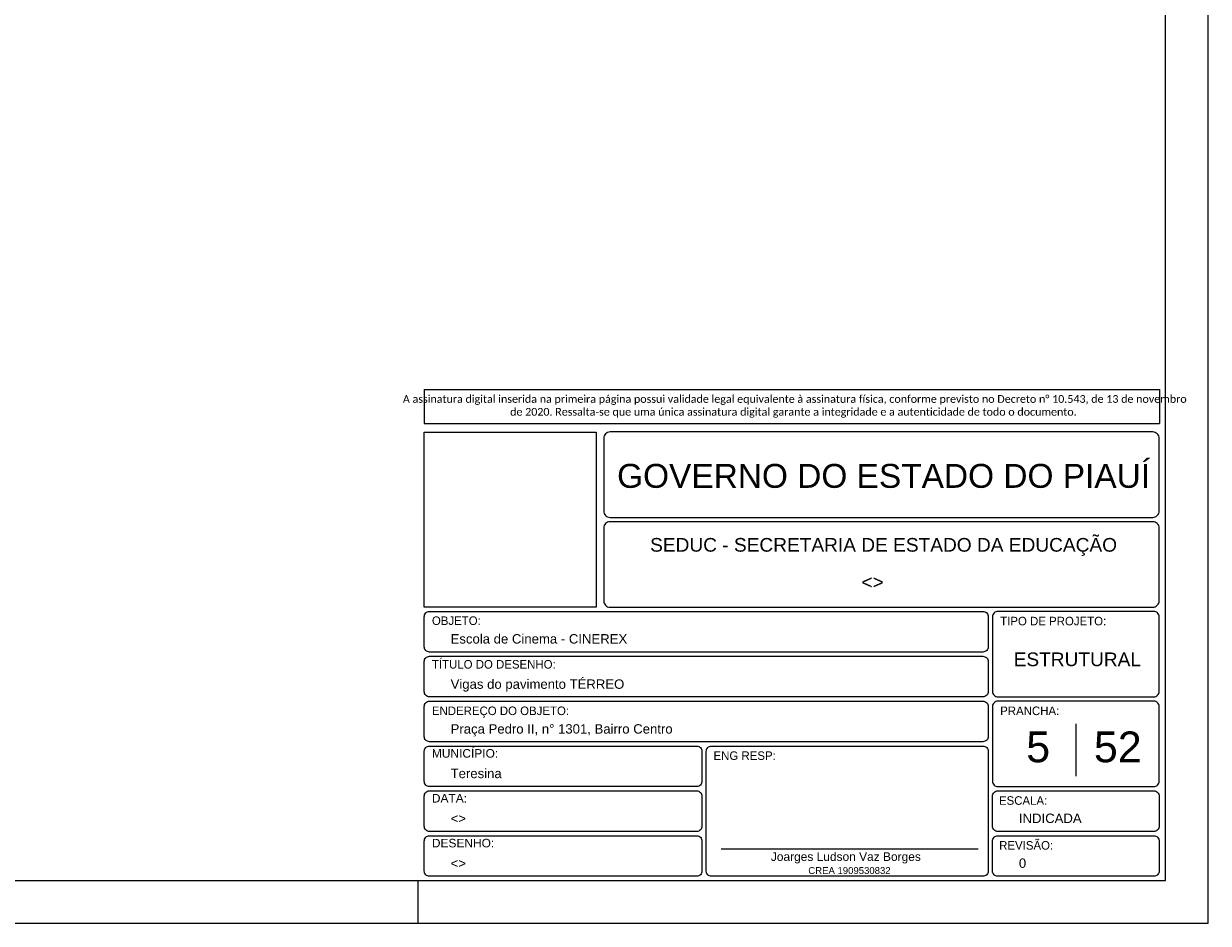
# Model space of a CAD drawing. Header units: millimetres. Extents: x 0 to 119, y 0 to 84.
# Tile 24 of 31: x 91 to 119, y 0 to 21. Entities that reach past the tile are written whole.
import ezdxf

# ---------------------------------------------------------------- set-up
doc = ezdxf.new("R2010")
doc.units = ezdxf.units.MM
doc.header["$MEASUREMENT"] = 0
doc.linetypes.add('NULL', pattern=[0])
doc.layers.get('0').update_dxf_attribs({"lineweight": 18})
doc.layers.add('Nível 1', color=7, linetype='Continuous', lineweight=0)
doc.layers.add('Textos', color=7, linetype='Continuous', lineweight=9)
for name, color, linetype in [('Pena 01', 1, 'Continuous'), ('SEDUC_MARF', 1, 'Continuous'), ('SEDUC_MARGG', 7, 'Continuous'), ('SEDUC_TXT01', 1, 'Continuous'), ('SEDUC_TXT02', 2, 'Continuous'), ('SEDUC_TXT05', 5, 'Continuous')]:
    doc.layers.add(name, color=color, linetype=linetype)
doc.styles.add('Arial', font='txt')
doc.styles.add('Calibri', font='txt')
doc.styles.add('TwCenMT', font='txt')

msp = doc.modelspace()

# ---------------------------------------------------------------- linework, layer by layer
msp.add_line((107.4964, 1.7423), (113.5173, 1.7423))
at = {"layer": 'Nível 1'}
msp.add_line((115.8, 4.6717), (115.8, 3.4409), dxfattribs=at)
at = {"layer": 'Pena 01'}
for p, q in [((100.55, 12.4952), (117.7575, 12.4952)), ((100.55, 12.4952), (100.55, 11.6972)), ((117.7575, 12.4952), (117.7575, 11.6972)), ((100.55, 11.6972), (117.7575, 11.6972))]:
    msp.add_line(p, q, dxfattribs=at)
at = {"layer": 'SEDUC_MARF'}
msp.add_line((100.4015, 1), (100.4015, 0), dxfattribs=at)
for points in [[(118.9, 84.1), (0, 84.1), (0, 0), (118.9, 0)], [(100.55, 11.4972), (104.5747, 11.4972), (104.5747, 7.4), (100.55, 7.4)]]:
    msp.add_lwpolyline(points, close=True, dxfattribs=at)
for points in [[(104.9, 9.5), (117.6, 9.5, 0.4142136), (117.75, 9.65), (117.75, 9.65), (117.75, 11.35, 0.4142136), (117.6, 11.5), (117.6, 11.5), (104.9, 11.5, 0.4142136), (104.75, 11.35), (104.75, 11.35), (104.75, 9.65, 0.4142136), (104.9, 9.5), (104.9, 9.5)], [(104.9, 7.4), (117.6, 7.4, 0.4142136), (117.75, 7.55), (117.75, 7.55), (117.75, 9.25, 0.4142136), (117.6, 9.4), (117.6, 9.4), (104.9, 9.4, 0.4142136), (104.75, 9.25), (104.75, 9.25), (104.75, 7.55, 0.4142136), (104.9, 7.4), (104.9, 7.4)], [(100.675, 7.3), (113.625, 7.3, -0.4142136), (113.75, 7.175), (113.75, 7.175), (113.75, 6.475, -0.4142136), (113.625, 6.35), (113.625, 6.35), (100.675, 6.35, -0.4142136), (100.55, 6.475), (100.55, 6.475), (100.55, 7.175, -0.4142136), (100.675, 7.3), (100.675, 7.3)], [(113.975, 5.3), (117.625, 5.3, 0.4142136), (117.75, 5.425), (117.75, 5.425), (117.75, 7.175, 0.4142136), (117.625, 7.3), (117.625, 7.3), (113.975, 7.3, 0.4142136), (113.85, 7.175), (113.85, 7.175), (113.85, 5.425, 0.4142136), (113.975, 5.3), (113.975, 5.3)], [(100.675, 6.25), (113.625, 6.25, -0.4142136), (113.75, 6.125), (113.75, 6.125), (113.75, 5.425, -0.4142136), (113.625, 5.3), (113.625, 5.3), (100.675, 5.3, -0.4142136), (100.55, 5.425), (100.55, 5.425), (100.55, 6.125, -0.4142136), (100.675, 6.25), (100.675, 6.25)], [(100.675, 5.2), (113.625, 5.2, -0.4142136), (113.75, 5.075), (113.75, 5.075), (113.75, 4.375, -0.4142136), (113.625, 4.25), (113.625, 4.25), (100.675, 4.25, -0.4142136), (100.55, 4.375), (100.55, 4.375), (100.55, 5.075, -0.4142136), (100.675, 5.2), (100.675, 5.2)], [(113.975, 3.2), (117.625, 3.2, 0.4142136), (117.75, 3.325), (117.75, 3.325), (117.75, 5.075, 0.4142136), (117.625, 5.2), (117.625, 5.2), (113.975, 5.2, 0.4142136), (113.85, 5.075), (113.85, 5.075), (113.85, 3.325, 0.4142136), (113.975, 3.2), (113.975, 3.2)], [(100.675, 4.15), (106.925, 4.15, -0.4142136), (107.05, 4.025), (107.05, 4.025), (107.05, 3.325, -0.4142136), (106.925, 3.2), (106.925, 3.2), (100.675, 3.2, -0.4142136), (100.55, 3.325), (100.55, 3.325), (100.55, 4.025, -0.4142136), (100.675, 4.15), (100.675, 4.15)], [(107.275, 4.15), (113.625, 4.15, -0.4142136), (113.75, 4.025), (113.75, 4.025), (113.75, 1.225, -0.4142136), (113.625, 1.1), (113.625, 1.1), (107.275, 1.1, -0.4142136), (107.15, 1.225), (107.15, 1.225), (107.15, 4.025, -0.4142136), (107.275, 4.15), (107.275, 4.15)], [(100.675, 3.1), (106.925, 3.1, -0.4142136), (107.05, 2.975), (107.05, 2.975), (107.05, 2.275, -0.4142136), (106.925, 2.15), (106.925, 2.15), (100.675, 2.15, -0.4142136), (100.55, 2.275), (100.55, 2.275), (100.55, 2.975, -0.4142136), (100.675, 3.1), (100.675, 3.1)], [(113.975, 3.1), (117.625, 3.1, -0.4142136), (117.75, 2.975), (117.75, 2.975), (117.75, 2.275, -0.4142136), (117.625, 2.15), (117.625, 2.15), (113.975, 2.15, -0.4142136), (113.85, 2.275), (113.85, 2.275), (113.85, 2.975, -0.4142136), (113.975, 3.1), (113.975, 3.1)], [(100.675, 2.05), (106.925, 2.05, -0.4142136), (107.05, 1.925), (107.05, 1.925), (107.05, 1.225, -0.4142136), (106.925, 1.1), (106.925, 1.1), (100.675, 1.1, -0.4142136), (100.55, 1.225), (100.55, 1.225), (100.55, 1.925, -0.4142136), (100.675, 2.05), (100.675, 2.05)], [(113.975, 2.05), (117.625, 2.05, -0.4142136), (117.75, 1.925), (117.75, 1.925), (117.75, 1.225, -0.4142136), (117.625, 1.1), (117.625, 1.1), (113.975, 1.1, -0.4142136), (113.85, 1.225), (113.85, 1.225), (113.85, 1.925, -0.4142136), (113.975, 2.05), (113.975, 2.05)]]:
    msp.add_lwpolyline(points, format="xyb", dxfattribs=at)
at = {"layer": 'SEDUC_MARGG'}
msp.add_lwpolyline([(2.5, 1), (117.9, 1), (117.9, 83.1), (2.5, 83.1), (2.5, 1)], dxfattribs=at)

# ---------------------------------------------------------------- texts
at = {"layer": 'Pena 01', "color": 3, "linetype": 'NULL', "insert": (109.1898, 12.0983), "char_height": 0.1803712, "width": 18.645941, "attachment_point": 5, "style": 'Calibri'}
msp.add_mtext(' A assinatura digital inserida na primeira página possui validade legal equivalente à assinatura física, conforme previsto no Decreto n%%d 10.543, de 13 de novembro de 2020. Ressalta-se que uma única assinatura digital garante a integridade e a autenticidade de todo o documento.', dxfattribs=at)
at = {"layer": 'SEDUC_TXT01', "linetype": 'NULL', "char_height": 0.2, "width": 17.8054, "attachment_point": 1}
for s, insert, style in [('OBJETO:', (100.7294, 7.1834), 'TwCenMT'), ('TIPO DE PROJETO:', (114.0294, 7.1739), 'TwCenMT'), ('TÍTULO DO DESENHO:', (100.7294, 6.1626), 'TwCenMT'), ('ENDEREÇO DO OBJETO:', (100.7294, 5.0739), 'TwCenMT'), ('PRANCHA:', (114.0294, 5.0739), 'TwCenMT'), ('MUNICÍPIO:', (100.7288, 4.0771), 'Arial'), ('ENG RESP:', (107.3208, 4.0239), 'TwCenMT'), ('DATA:', (100.7288, 3.0271), 'Arial'), ('ESCALA:', (114.0004, 2.9739), 'TwCenMT'), ('DESENHO:', (100.7288, 1.9771), 'Arial'), ('REVISÃO:', (114.0054, 1.9239), 'TwCenMT')]:
    msp.add_mtext(s, dxfattribs=dict(at, insert=insert, style=style))
at = {"layer": 'SEDUC_TXT02', "linetype": 'NULL', "attachment_point": 8, "line_spacing_factor": 0.9, "style": 'Arial'}
for s, insert, char_height, width in [('SEDUC - SECRETARIA DE ESTADO DA EDUCAÇÃO ', (111.3, 8.6), 0.32, 21.758945), ('Joarges Ludson Vaz Borges', (110.4173, 1.4), 0.2, 7.035547), ('CREA 1909530832', (110.5015, 1.1528), 0.16, 3.791777)]:
    msp.add_mtext(s, dxfattribs=dict(at, insert=insert, char_height=char_height, width=width))
at = {"layer": 'SEDUC_TXT05', "linetype": 'NULL', "insert": (111.3, 10.1848), "char_height": 0.56, "width": 24.876973, "attachment_point": 8, "line_spacing_factor": 0.9, "style": 'Arial'}
msp.add_mtext('GOVERNO DO ESTADO DO PIAUÍ', dxfattribs=at)
at = {"layer": 'Textos', "linetype": 'NULL', "line_spacing_factor": 0.9, "style": 'Arial'}
for s, insert, char_height, width, attachment_point in [('<>', (111.0425, 7.8271), 0.32, 1.067813, 8), ('Escola de Cinema - CINEREX', (101.1671, 6.545), 0.22, 8.109531, 7), ('ESTRUTURAL', (115.8344, 6.0142), 0.32, 5.907383, 8), ('Vigas do pavimento TÉRREO', (101.1671, 5.4224), 0.22, 7.976816, 7), ('52', (116.7818, 3.7594), 0.72, 2.264609, 8), ('Praça Pedro II, n%%d 1301, Bairro Centro', (101.1671, 4.3724), 0.22, 10.164414, 7), ('5', (114.9181, 3.7594), 0.72, 1.152305, 8), ('Teresina', (101.1671, 3.395), 0.22, 2.374375, 7), ('<>', (101.1671, 2.345), 0.22, 0.740781, 7), ('INDICADA', (114.4671, 2.345), 0.22, 2.906992, 7), ('<>', (101.1671, 1.295), 0.22, 0.740781, 7), ('0', (114.4671, 1.295), 0.22, 0.373691, 7)]:
    msp.add_mtext(s, dxfattribs=dict(at, insert=insert, char_height=char_height, width=width, attachment_point=attachment_point))

doc.saveas('drawing.dxf')
